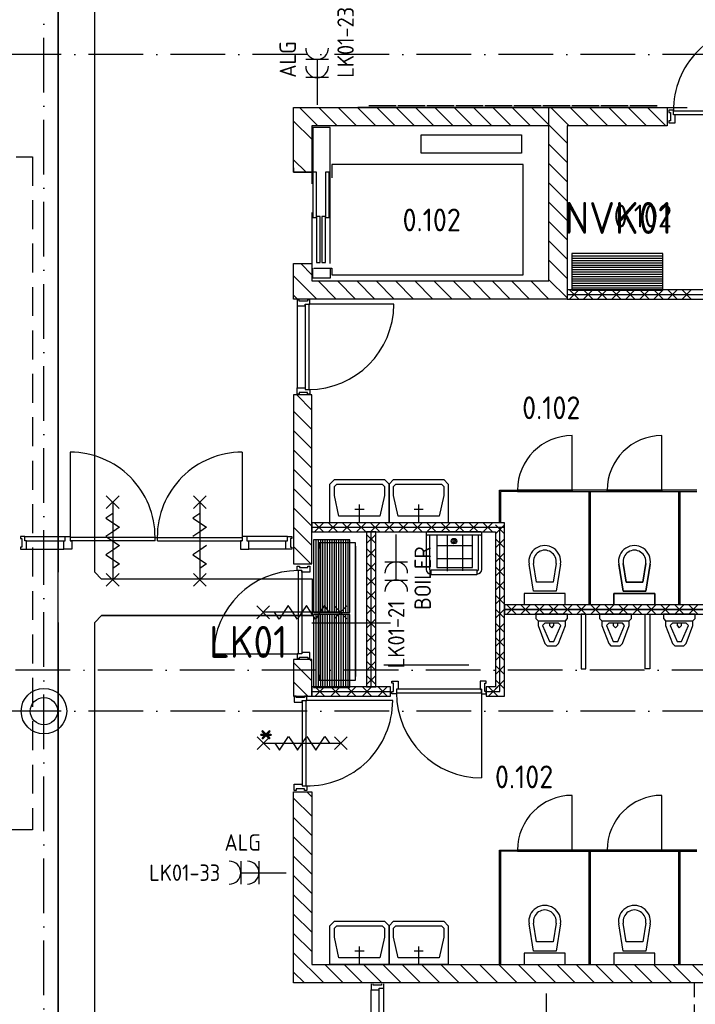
# Model space of a CAD drawing. Header units: millimetres. Extents: x 90707 to 259985, y -1262 to 84291.
# Tile 48 of 75: x 181079 to 188494, y 38393 to 49192. Entities that reach past the tile are written whole.
import ezdxf
from ezdxf.enums import TextEntityAlignment as Align

# ---------------------------------------------------------------- set-up
doc = ezdxf.new("R2010")
doc.units = ezdxf.units.MM
doc.header["$LTSCALE"] = 100
for name, pattern in [('B-SL0', [100000000.0, 0, -100000000.0]), ('DASHDOT', [9, 6, -1.5, 0, -1.5]), ('HIDDEN', [9.525, 6.35, -3.175]), ('HIDDEN2', [4.7625, 3.175, -1.5875])]:
    doc.linetypes.add(name, pattern=pattern)
doc.layers.get('0').update_dxf_attribs({"linetype": 'CONTINUOUS'})
for name, color, linetype in [('AANSLWCD', 3, 'CONTINUOUS'), ('ABNSLWCD_ATTRIB', 2, 'CONTINUOUS'), ('AL$1----_ALGEMEEN', 7, 'CONTINUOUS'), ('AL$7----_STRAMIEN', 1, 'DASHDOT'), ('AL$8----_HULPKOLOM', 2, 'CONTINUOUS'), ('AL$8----_HULPLIJNEN', 2, 'CONTINUOUS'), ('AL22----_BINNENWAND', 7, 'CONTINUOUS'), ('AL22----_CAMPINGWANDJE', 1, 'CONTINUOUS'), ('AL28----_KONSTRUKTIE', 3, 'CONTINUOUS'), ('AL32----_BINNENKOZ', 7, 'CONTINUOUS'), ('AL32----_DRAAIRICHTING', 1, 'CONTINUOUS'), ('AL65----_BEVEILIGING', 7, 'CONTINUOUS'), ('AL66----_TRANSPINST', 7, 'CONTINUOUS'), ('AL74----_INRSANITAIR', 7, 'CONTINUOUS'), ('ALL-----_REFLIJNEN', 8, 'CONTINUOUS'), ('ALXA1---_RASTER50', 12, 'CONTINUOUS'), ('ALXA7---_KALKZVUIL', 1, 'CONTINUOUS'), ('ALXAB---_PREFABBETON', 1, 'CONTINUOUS'), ('EB62205-_ATTRIB', 2, 'CONTINUOUS'), ('EB63505-_ATTRIB', 2, 'CONTINUOUS'), ('EL63505-_NOODVRL-KAST', 3, 'CONTINUOUS'), ('EL6441--_DATACOM', 3, 'CONTINUOUS'), ('FUNDERING', 3, 'CONTINUOUS'), ('KABELGOOT', 8, 'CONTINUOUS'), ('MAATV-SPARING', 1, 'CONTINUOUS'), ('VERDELER', 3, 'CONTINUOUS'), ('VOLGNUMMER', 7, 'CONTINUOUS')]:
    doc.layers.add(name, color=color, linetype=linetype)
doc.styles.add('1_8', font='ISO', dxfattribs={"height": 1.8})
doc.styles.add('2_0', font='iso', dxfattribs={"height": 200})
doc.styles.add('3_5', font='iso', dxfattribs={"height": 3.5})
doc.styles.get("Standard").update_dxf_attribs({"font": 'iso.shx'})

# ---------------------------------------------------------------- blocks, each defined once
blk = doc.blocks.new('ES3W2A')
for p, q in [((1.25, 2), (-1.25, 2)), ((0, 2), (0, -3)), ((1.25, 0), (-1.25, 0))]:
    blk.add_line(p, q)
for centre in [(0, 3.25), (0, 1.25)]:
    blk.add_arc(centre, 1.25, 180, 0)
at = {"style": '1_8'}
for tag, flags, p in [('VERMOGEN', 9, (-2.5, 5)), ('GROEP', 8, (0, 5)), ('SCHAK', 8, (2.5, 5)), ('GELIJK', 9, (5, 5)), ('KAST', 9, (7, 5)), ('TAL', 8, (2.5, 5))]:
    blk.add_attdef(tag, text='', height=1.8, rotation=90, dxfattribs=dict(at, flags=flags)).set_placement(p, align=Align.MIDDLE_CENTER)
at = {"style": '1_8', "width": 0.7, "flags": 8}
blk.add_attdef('DOEL', text='', height=1.8, rotation=90, dxfattribs=at).set_placement((-2.5, 5), align=Align.MIDDLE_LEFT)
at = {"style": '1_8', "flags": 9}
blk.add_attdef('M_CODE', text='', height=1.8, dxfattribs=at).set_placement((0, 0), align=Align.MIDDLE_CENTER)
blk = doc.blocks.new('ES111261')
for p, q in [((-5, 1.75), (5, 1.75)), ((-5, 1.5), (5, 1.5)), ((-5, 1.25), (5, 1.25)), ((-5, 1), (5, 1)), ((-5, 0.75), (5, 0.75)), ((-5, 0.5), (5, 0.5)), ((-5, 0.25), (5, 0.25)), ((-5, 0), (5, 0)), ((-5, -0.25), (5, -0.25)), ((-5, -0.5), (5, -0.5)), ((-5, -0.75), (5, -0.75)), ((-5, -1), (5, -1)), ((-5, -1.25), (5, -1.25)), ((-5, -1.5), (5, -1.5)), ((-5, -1.75), (5, -1.75)), ((-5, -2), (5, -2))]:
    blk.add_line(p, q)
blk.add_lwpolyline([(-5, -2), (5, -2), (5, 2), (-5, 2)], close=True)
for tag, height, style, flags, p in [('GROEPI', 1.8, '1_8', 9, (0, 9.5)), ('GROEP', 1.8, '1_8', 8, (0, 7.5)), ('CODE', 3.5, '3_5', 8, (0, 4.5)), ('M_CODE', 1.8, '1_8', 9, (0, 0)), ('KAST', 1.8, '1_8', 9, (0, -3.5)), ('VERMOGEN', 1.8, '1_8', 9, (0, -5.5)), ('DOEL', 1.8, '1_8', 9, (0, -7.5)), ('VERMOGENI', 1.8, '1_8', 9, (0, -9.5)), ('DOELI', 1.8, '1_8', 9, (0, -11.5))]:
    blk.add_attdef(tag, text='', height=height, dxfattribs=dict(style=style, flags=flags)).set_placement(p, align=Align.MIDDLE_CENTER)
at = {"style": '1_8', "flags": 9}
blk.add_attdef('RUIMTE', text='', height=1.8, dxfattribs=at).set_placement((0, -9.5), align=Align.MIDDLE)
blk = doc.blocks.new('EH100000')
at = {"linetype": 'ByBlock'}
for p, q in [((1, 0.5), (0, 0.5)), ((1, 0.5, 1), (0, 0.5, 1)), ((0, -0.5, 1), (1, -0.5, 1)), ((1, -0.5), (0, -0.5))]:
    blk.add_line(p, q, dxfattribs=at)
at = {"linetype": 'ByBlock', "invisible_edges": 15}
for points in [[(1, -0.5), (0, -0.5), (0, 0.5), (1, 0.5)], [(0, 0.5), (1, 0.5), (1, 0.5, 1), (0, 0.5, 1)], [(0, -0.5, 1), (1, -0.5, 1), (1, -0.5), (0, -0.5)]]:
    blk.add_3dface(points, dxfattribs=at)
at = {"linetype": 'ByBlock', "style": '2_0', "flags": 8}
blk.add_attdef('FUNCTIE', text='', height=0.5, dxfattribs=at).set_placement((0.5, 0), align=Align.MIDDLE)
at = {"linetype": 'ByBlock', "flags": 9}
blk.add_attdef('SCHOT', text='', height=0.5, dxfattribs=at).set_placement((0.5, 0), align=Align.MIDDLE)
blk = doc.blocks.new('EH100003')
blk.add_lwpolyline([(-1, -0.5), (0, -0.5), (0, 0.5), (-1, 0.5)])
at = {"style": '2_0', "flags": 9}
for tag in ['FUNCTIE', 'SCHOT']:
    blk.add_attdef(tag, text='', height=0.5, dxfattribs=at).set_placement((0, 0), align=Align.MIDDLE)
blk = doc.blocks.new('KG3III')
at = {"linetype": 'B-SL0'}
for p, q in [((-275, 200), (-275, -200)), ((275, -200), (275, 200)), ((-200, -275), (200, -275))]:
    blk.add_line(p, q, dxfattribs=at)
at = {"linetype": 'ByBlock'}
for points in [[(-275, 200), (0, 200), (0, 200), (275, 200)], [(-200, -275), (-200, -275), (-275, -200), (-275, -200)], [(275, -200), (275, -200), (200, -275), (200, -275)]]:
    blk.add_lwpolyline(points, dxfattribs=at)
at = {"flags": 3}
blk.add_attdef('HULPSTUK', (0, 0), '', height=1, rotation=270, dxfattribs=at)
blk = doc.blocks.new('EH100005')
blk.add_lwpolyline([(-1, -0.5), (0, -0.5), (0, 0.5), (-1, 0.5)])
at = {"style": '2_0', "flags": 9}
blk.add_attdef('HULPSTUK', text='', height=0.5, dxfattribs=at).set_placement((0, 0), align=Align.MIDDLE)
blk = doc.blocks.new('A$Cca306792')
at = {"layer": 'AL$1----_ALGEMEEN', "color": 8}
for p, q in [((96956, 49490), (93674, 49490)), ((94094, 49508), (93794, 49508)), ((94412, 49508), (94112, 49508)), ((94730, 49508), (94430, 49508)), ((95048, 49508), (94748, 49508)), ((95366, 49508), (95066, 49508)), ((95684, 49508), (95384, 49508)), ((96002, 49508), (95702, 49508)), ((96320, 49508), (96020, 49508)), ((96638, 49508), (96338, 49508)), ((96956, 49508), (96656, 49508))]:
    blk.add_line(p, q, dxfattribs=at)
at = {"layer": 'AL$1----_ALGEMEEN', "color": 8, "linetype": 'HIDDEN'}
blk.add_line((93794, 49490), (99048, 49490), dxfattribs=at)
at = {"layer": 'AL$7----_STRAMIEN', "color": 1}
for points in [[(90228, 5550), (90228, 78659)], [(146222, 50070), (3931, 50070)], [(135522, 43320), (3452, 43320)], [(146222, 42870), (2867, 42870)]]:
    blk.add_lwpolyline(points, dxfattribs=at)
at = {"layer": 'AL$8----_HULPKOLOM', "color": 8}
blk.add_circle((90228, 42870), 250, dxfattribs=at)
at = {"layer": 'AL$8----_HULPLIJNEN', "color": 8, "linetype": 'HIDDEN'}
for p, q in [((95768, 49290), (93168, 49290)), ((93168, 49290), (93168, 47590)), ((95768, 47590), (95768, 49290)), ((93168, 47590), (95768, 47590))]:
    blk.add_line(p, q, dxfattribs=at)
at = {"layer": 'AL22----_BINNENWAND', "color": 8}
for p, q in [((98284, 47490), (95968, 47490)), ((95968, 47490), (95968, 47390)), ((95968, 47390), (98284, 47390)), ((95282, 44935), (93168, 44935)), ((93168, 44935), (93168, 44835)), ((95282, 43035), (95282, 44935)), ((95282, 44885), (93168, 44885)), ((93168, 44835), (95182, 44835)), ((93868, 44835), (93768, 44835)), ((93768, 44835), (93768, 43135)), ((93868, 43135), (93868, 44835)), ((95182, 44835), (95182, 43135)), ((99118, 44035), (95282, 44035)), ((95282, 44035), (95282, 43935)), ((95282, 43985), (99118, 43985)), ((95282, 43985), (99118, 43985)), ((95282, 43935), (99118, 43935)), ((94031, 43835), (93168, 43835)), ((94031, 43135), (93168, 43135)), ((93168, 43135), (93168, 43035)), ((93768, 43135), (93868, 43135)), ((94031, 43035), (94031, 43135)), ((95182, 43135), (95081, 43135)), ((95081, 43135), (95081, 43035)), ((93168, 43035), (94031, 43035)), ((95081, 43035), (95282, 43035))]:
    blk.add_line(p, q, dxfattribs=at)
at = {"layer": 'AL22----_CAMPINGWANDJE', "color": 8}
for p, q in [((95226, 44935), (95226, 45292)), ((95226, 45292), (95424, 45292)), ((95424, 45279), (95239, 45279)), ((95239, 45279), (95239, 44935)), ((95424, 45292), (95424, 45279)), ((96024, 45292), (96024, 45279)), ((96408, 45292), (96024, 45292)), ((96024, 45279), (96408, 45279)), ((96210, 44035), (96210, 45279)), ((96210, 45279), (96223, 45279)), ((96223, 45279), (96223, 44035)), ((96408, 45279), (96408, 45292)), ((97008, 45292), (97008, 45279)), ((97392, 45292), (97008, 45292)), ((97008, 45279), (97392, 45279)), ((97194, 44035), (97194, 45279)), ((97194, 45279), (97207, 45279)), ((97207, 45279), (97207, 44035)), ((95239, 44935), (95226, 44935)), ((95226, 40090), (95226, 41346)), ((95226, 41346), (95424, 41346)), ((95424, 41333), (95239, 41333)), ((95239, 41333), (95239, 40090)), ((95424, 41346), (95424, 41333)), ((96024, 41346), (96024, 41333)), ((96408, 41346), (96024, 41346)), ((96024, 41333), (96408, 41333)), ((96210, 40090), (96210, 41333)), ((96210, 41333), (96223, 41333)), ((96223, 41333), (96223, 40090)), ((96408, 41333), (96408, 41346)), ((97008, 41346), (97008, 41333)), ((97392, 41346), (97008, 41346)), ((97008, 41333), (97392, 41333)), ((97194, 40090), (97194, 41333)), ((97194, 41333), (97207, 41333)), ((97207, 41333), (97207, 40090))]:
    blk.add_line(p, q, dxfattribs=at)
at = {"layer": 'AL28----_KONSTRUKTIE', "color": 8, "linetype": 'Continuous'}
for p, q in [((92968, 48780), (92968, 49490)), ((92968, 49490), (95468, 49490)), ((95468, 49490), (97068, 49490)), ((97068, 49490), (97068, 49290)), ((95768, 49290), (93168, 49290)), ((93168, 49290), (93168, 48780)), ((95768, 47590), (95768, 49290)), ((96918, 49290), (95968, 49290)), ((95968, 49290), (95968, 47390)), ((97068, 49290), (96918, 49290)), ((93168, 48780), (92968, 48780)), ((92968, 47390), (92968, 47780)), ((92968, 47780), (93168, 47780)), ((93168, 47780), (93168, 47590)), ((93168, 47590), (95768, 47590)), ((93168, 47390), (92968, 47390)), ((95968, 47390), (93168, 47390)), ((93168, 46340), (92968, 46340)), ((92968, 46340), (92968, 44485)), ((93168, 44485), (93168, 46340)), ((92968, 44485), (93168, 44485)), ((93168, 44485), (93168, 44485)), ((93168, 43436), (92968, 43436)), ((92968, 43436), (92968, 43035)), ((93168, 43035), (93168, 43436)), ((92968, 43035), (93168, 43035)), ((92968, 39890), (92968, 41985)), ((92968, 41985), (93168, 41985)), ((93168, 41985), (93168, 40090)), ((93168, 40090), (99118, 40090)), ((93168, 40090), (99118, 40090)), ((93168, 40090), (99118, 40090)), ((99318, 39890), (92968, 39890))]:
    blk.add_line(p, q, dxfattribs=at)
at = {"layer": 'AL28----_KONSTRUKTIE', "color": 8, "linetype": 'HIDDEN', "ltscale": 0.25}
blk.add_line((97364, 39890), (97364, 33360), dxfattribs=at)
at = {"layer": 'AL28----_KONSTRUKTIE', "color": 8}
blk.add_circle((90228, 42870), 150, dxfattribs=at)
at = {"layer": 'AL32----_BINNENKOZ', "color": 8}
for p, q in [((97086, 49460), (97086, 49435)), ((97136, 49460), (97086, 49460)), ((97136, 49409), (97136, 49460)), ((97086, 49435), (97102, 49435)), ((97102, 49435), (97102, 49343)), ((98050, 49449), (97136, 49449)), ((97153, 49409), (97136, 49409)), ((98050, 49409), (97136, 49409)), ((97153, 49321), (97153, 49409)), ((97102, 49343), (97086, 49343)), ((97086, 49343), (97086, 49321)), ((97086, 49321), (97153, 49321)), ((93027, 47382), (93005, 47382)), ((93005, 47382), (93005, 47315)), ((93005, 47315), (93093, 47315)), ((93027, 47366), (93027, 47382)), ((93119, 47366), (93027, 47366)), ((93093, 47332), (93093, 46398)), ((93093, 47315), (93093, 47332)), ((93093, 47332), (93144, 47332)), ((93144, 47382), (93119, 47382)), ((93119, 47382), (93119, 47366)), ((93133, 47332), (93133, 46398)), ((93144, 47332), (93144, 47382)), ((93005, 46348), (93005, 46415)), ((93005, 46415), (93093, 46415)), ((93027, 46348), (93005, 46348)), ((93119, 46364), (93027, 46364)), ((93027, 46364), (93027, 46348)), ((93093, 46415), (93093, 46398)), ((93093, 46398), (93144, 46398)), ((93119, 46348), (93119, 46364)), ((93144, 46348), (93119, 46348)), ((93144, 46398), (93144, 46348)), ((96024, 45292), (95424, 45292)), ((95424, 45292), (95424, 45279)), ((95424, 45279), (96024, 45279)), ((96024, 45279), (96024, 45292)), ((97008, 45292), (96408, 45292)), ((96408, 45292), (96408, 45279)), ((96408, 45279), (97008, 45279)), ((97008, 45279), (97008, 45292)), ((89969, 44787), (89969, 44762)), ((90019, 44787), (89969, 44787)), ((89969, 44762), (89985, 44762)), ((89985, 44762), (89985, 44670)), ((90019, 44787), (90461, 44787)), ((90019, 44736), (90019, 44787)), ((90036, 44736), (90019, 44736)), ((90036, 44736), (90444, 44736)), ((90036, 44648), (90036, 44736)), ((90444, 44648), (90444, 44736)), ((90444, 44736), (90461, 44736)), ((90461, 44787), (90517, 44787)), ((90461, 44736), (90461, 44787)), ((90461, 44787), (90517, 44787)), ((90517, 44787), (90517, 44736)), ((91447, 44776), (90517, 44776)), ((91447, 44736), (90517, 44736)), ((90517, 44736), (90534, 44736)), ((90534, 44736), (90534, 44648)), ((91472, 44776), (92402, 44776)), ((91472, 44736), (92402, 44736)), ((92402, 44736), (92385, 44736)), ((92385, 44736), (92385, 44648)), ((92458, 44787), (92402, 44787)), ((92402, 44787), (92402, 44736)), ((92458, 44787), (92402, 44787)), ((92899, 44787), (92458, 44787)), ((92458, 44733), (92458, 44787)), ((92475, 44733), (92458, 44733)), ((92882, 44733), (92475, 44733)), ((92475, 44648), (92475, 44733)), ((92882, 44648), (92882, 44736)), ((92882, 44736), (92899, 44736)), ((92899, 44736), (92899, 44787)), ((92899, 44787), (92949, 44787)), ((92949, 44762), (92933, 44762)), ((92933, 44762), (92933, 44670)), ((92949, 44787), (92949, 44762)), ((89985, 44670), (89969, 44670)), ((89969, 44670), (89969, 44648)), ((89969, 44648), (90036, 44648)), ((90036, 44648), (90444, 44648)), ((90534, 44648), (90444, 44648)), ((92385, 44648), (92475, 44648)), ((92882, 44648), (92475, 44648)), ((92949, 44648), (92882, 44648)), ((92933, 44670), (92949, 44670)), ((92949, 44670), (92949, 44648)), ((93007, 44461), (93032, 44461)), ((93007, 44411), (93007, 44461)), ((93058, 44411), (93007, 44411)), ((93018, 44411), (93018, 43497)), ((93032, 44461), (93032, 44445)), ((93032, 44445), (93124, 44445)), ((93058, 44411), (93058, 43497)), ((93058, 44394), (93058, 44411)), ((93146, 44394), (93058, 44394)), ((93124, 44445), (93124, 44461)), ((93124, 44461), (93146, 44461)), ((93146, 44461), (93146, 44394)), ((92088, 43497), (93018, 43497)), ((93058, 43497), (93007, 43497)), ((93007, 43497), (93007, 43447)), ((93007, 43447), (93032, 43447)), ((93032, 43447), (93032, 43463)), ((93032, 43463), (93124, 43463)), ((93146, 43514), (93058, 43514)), ((93058, 43514), (93058, 43497)), ((93124, 43463), (93124, 43447)), ((93124, 43447), (93146, 43447)), ((93146, 43447), (93146, 43514)), ((93956, 43377), (94890, 43377)), ((94047, 43177), (94047, 43199)), ((94047, 43199), (94114, 43199)), ((94114, 43199), (94114, 43111)), ((95081, 43199), (95014, 43199)), ((95014, 43199), (95014, 43111)), ((95081, 43177), (95081, 43199)), ((94063, 43177), (94047, 43177)), ((94063, 43085), (94063, 43177)), ((94114, 43111), (94097, 43111)), ((94097, 43111), (94097, 43060)), ((94097, 43111), (94097, 43071)), ((95031, 43111), (94097, 43111)), ((95014, 43111), (95031, 43111)), ((95031, 43111), (95031, 43060)), ((95031, 43071), (95031, 43111)), ((95065, 43085), (95065, 43177)), ((95065, 43177), (95081, 43177)), ((92995, 43035), (92973, 43035)), ((92973, 43035), (92973, 42968)), ((92995, 43019), (92995, 43035)), ((93087, 43019), (92995, 43019)), ((93061, 42968), (93061, 42985)), ((93061, 42985), (93112, 42985)), ((93061, 42985), (93061, 42051)), ((93112, 43035), (93087, 43035)), ((93087, 43035), (93087, 43019)), ((93101, 42985), (93101, 42051)), ((93112, 42985), (93112, 43035)), ((94047, 43060), (94047, 43085)), ((94047, 43085), (94063, 43085)), ((94097, 43060), (94047, 43060)), ((94097, 43071), (95031, 43071)), ((94097, 43071), (95031, 43071)), ((95031, 43060), (95081, 43060)), ((95081, 43085), (95065, 43085)), ((95081, 43060), (95081, 43085)), ((92973, 42968), (93061, 42968)), ((92973, 42001), (92973, 42068)), ((92973, 42068), (93061, 42068)), ((93087, 42017), (92995, 42017)), ((92995, 42017), (92995, 42001)), ((93061, 42068), (93061, 42051)), ((93061, 42051), (93112, 42051)), ((93087, 42001), (93087, 42017)), ((93112, 42051), (93112, 42001)), ((92995, 42001), (92973, 42001)), ((93112, 42001), (93087, 42001)), ((96024, 41346), (95424, 41346)), ((95424, 41346), (95424, 41333)), ((95424, 41333), (96024, 41333)), ((96024, 41333), (96024, 41346)), ((97008, 41346), (96408, 41346)), ((96408, 41346), (96408, 41333)), ((96408, 41333), (97008, 41333)), ((97008, 41333), (97008, 41346)), ((93818, 39880), (93818, 39813)), ((93840, 39864), (93840, 39880)), ((93932, 39864), (93840, 39864)), ((93932, 39880), (93932, 39864)), ((93957, 39830), (93957, 39880)), ((93818, 39458), (93818, 39813)), ((93818, 39813), (93906, 39813)), ((93906, 39813), (93906, 39830)), ((93906, 39830), (93957, 39830)), ((93906, 39458), (93906, 39813)), ((93957, 39441), (93957, 39830))]:
    blk.add_line(p, q, dxfattribs=at)
at = {"layer": 'AL32----_BINNENKOZ', "color": 8, "linetype": 'Continuous'}
blk.add_line((93005, 47315), (93005, 46415), dxfattribs=at)
at = {"layer": 'AL32----_BINNENKOZ', "color": 8}
for centre, radius, start, end in [((98053, 49462), 917, 89.65, 180.845), ((93018, 43481), 930, 90, 179.0142)]:
    blk.add_arc(centre, radius, start, end, dxfattribs=at)
at = {"layer": 'AL32----_DRAAIRICHTING', "color": 8}
for p, q in [((94067, 47332), (93133, 47332)), ((96024, 45292), (96024, 45892)), ((97008, 45292), (97008, 45892)), ((90517, 45710), (90517, 44776)), ((92402, 45710), (92402, 44776)), ((95424, 45292), (96024, 45292)), ((96408, 45292), (97008, 45292)), ((91937, 44836), (91862, 44786)), ((92012, 44886), (91937, 44836)), ((91447, 44736), (91447, 44776)), ((91447, 44776), (91472, 44776)), ((91472, 44736), (91472, 44776)), ((94055, 42985), (93101, 42985)), ((95031, 43071), (95031, 42137)), ((96024, 41346), (96024, 41946)), ((97008, 41346), (97008, 41946)), ((95424, 41346), (96024, 41346)), ((96408, 41346), (97008, 41346))]:
    blk.add_line(p, q, dxfattribs=at)
for centre, radius, start, end in [((93133, 47332), 934, 270, 0), ((96024, 45292), 600, 90, 180), ((97008, 45292), 600, 90, 180), ((90516, 44779), 931, 359.7902, 89.9639), ((92402, 44779), 931, 90.0361, 180.2098), ((93118, 42988), 937, 268.9685, 359.8177), ((95031, 43071), 934, 180, 270), ((96024, 41346), 600, 90, 180), ((97008, 41346), 600, 90, 180)]:
    blk.add_arc(centre, radius, start, end, dxfattribs=at)
at = {"layer": 'AL65----_BEVEILIGING', "color": 8, "linetype": 'Continuous'}
for p, q in [((91052, 45231), (90912, 45091)), ((90912, 45231), (91052, 45091)), ((90982, 45161), (90982, 44311)), ((92007, 45231), (91867, 45091)), ((91867, 45231), (92007, 45091)), ((91937, 45161), (91937, 44311)), ((90982, 45036), (90907, 44986)), ((91937, 45036), (91862, 44986)), ((90907, 44986), (91057, 44886)), ((91862, 44986), (92012, 44886)), ((90982, 44836), (90907, 44786)), ((91057, 44886), (90982, 44836)), ((90907, 44786), (91057, 44686)), ((90982, 44636), (90907, 44586)), ((91057, 44686), (90982, 44636)), ((91937, 44636), (91862, 44586)), ((92012, 44686), (91937, 44636)), ((90907, 44586), (91057, 44486)), ((91862, 44586), (92012, 44486)), ((91057, 44486), (90982, 44436)), ((92012, 44486), (91937, 44436)), ((91052, 44381), (90912, 44241)), ((90912, 44381), (91052, 44241)), ((92007, 44381), (91867, 44241)), ((91867, 44381), (92007, 44241)), ((92703, 43884), (92563, 44024)), ((92703, 44024), (92563, 43884)), ((93483, 43954), (92633, 43954)), ((92808, 43879), (92758, 43954)), ((92908, 44029), (92808, 43879)), ((92958, 43954), (92908, 44029)), ((93008, 43879), (92958, 43954)), ((93108, 44029), (93008, 43879)), ((93158, 43954), (93108, 44029)), ((93208, 43879), (93158, 43954)), ((93308, 44029), (93208, 43879)), ((93358, 43954), (93308, 44029)), ((93553, 43884), (93413, 44024)), ((93553, 44024), (93413, 43884)), ((92566, 42588), (92706, 42448)), ((92566, 42448), (92706, 42588)), ((92811, 42443), (92911, 42593)), ((92911, 42593), (92961, 42518)), ((93011, 42443), (93111, 42593)), ((93111, 42593), (93161, 42518)), ((93211, 42443), (93311, 42593)), ((93311, 42593), (93361, 42518)), ((93416, 42588), (93556, 42448)), ((93416, 42448), (93556, 42588)), ((92636, 42518), (93486, 42518)), ((92761, 42518), (92811, 42443)), ((92961, 42518), (93011, 42443)), ((93161, 42518), (93211, 42443))]:
    blk.add_line(p, q, dxfattribs=at)
at = {"layer": 'AL66----_TRANSPINST', "color": 8, "linetype": 'Continuous'}
for p, q in [((93368, 49270), (93178, 49270)), ((93178, 49270), (93178, 48780)), ((93368, 48780), (93368, 49270)), ((94368, 49190), (95468, 49190)), ((95468, 49190), (95468, 48990)), ((95468, 48990), (94368, 48990)), ((92968, 48830), (92968, 48780)), ((95488, 48865), (93388, 48865)), ((93388, 48865), (93388, 48720)), ((95488, 47655), (95488, 48865)), ((92968, 48780), (93168, 48780)), ((93218, 48780), (93178, 48780)), ((93218, 48285), (93218, 48780)), ((93358, 48780), (93318, 48780)), ((93358, 48285), (93358, 48780)), ((93368, 47780), (93368, 48780)), ((93178, 48285), (93218, 48285)), ((93258, 48295), (93218, 48295)), ((93258, 47790), (93258, 48295)), ((93318, 48295), (93278, 48295)), ((93318, 47790), (93318, 48295)), ((93318, 48285), (93358, 48285)), ((92968, 47730), (92968, 47780)), ((92968, 47780), (93168, 47780)), ((93218, 47790), (93258, 47790)), ((93278, 47790), (93318, 47790)), ((93178, 47620), (93178, 47730)), ((93188, 47730), (93388, 47730)), ((93368, 47730), (93368, 47620)), ((93388, 47730), (93388, 47655)), ((93388, 47655), (95488, 47655)), ((93368, 47620), (93178, 47620))]:
    blk.add_line(p, q, dxfattribs=at)
at = {"layer": 'AL66----_TRANSPINST', "color": 8}
for p, q in [((94368, 48990), (94368, 49190)), ((93178, 48780), (93178, 48285)), ((93318, 48780), (93318, 48285)), ((93218, 48295), (93218, 47790)), ((93278, 48295), (93278, 47790))]:
    blk.add_line(p, q, dxfattribs=at)
at = {"layer": 'AL74----_INRSANITAIR', "color": 8, "linetype": 'Continuous'}
for p, q in [((93365, 45360), (93415, 45410)), ((93365, 45235), (93365, 45360)), ((93415, 45410), (93965, 45410)), ((93415, 45335), (93440, 45360)), ((93440, 45360), (93940, 45360)), ((93940, 45360), (93965, 45335)), ((93965, 45410), (94015, 45360)), ((94015, 45360), (94065, 45410)), ((94015, 45360), (94015, 45235)), ((94015, 45235), (94015, 45360)), ((94065, 45410), (94615, 45410)), ((94065, 45335), (94090, 45360)), ((94090, 45360), (94590, 45360)), ((94590, 45360), (94615, 45335)), ((94615, 45410), (94665, 45360)), ((94665, 45360), (94665, 45235)), ((93415, 45235), (93415, 45335)), ((93965, 45335), (93965, 45235)), ((94065, 45235), (94065, 45335)), ((94615, 45335), (94615, 45235)), ((93365, 44935), (93365, 45235)), ((93465, 45010), (93415, 45235)), ((93965, 45235), (93915, 45010)), ((94015, 45235), (94015, 44935)), ((94015, 44935), (94015, 45235)), ((94115, 45010), (94065, 45235)), ((94615, 45235), (94565, 45010)), ((94665, 45235), (94665, 44935)), ((93640, 45085), (93740, 45085)), ((93690, 44935), (93690, 45135)), ((94290, 45085), (94390, 45085)), ((94340, 44935), (94340, 45135)), ((94015, 44935), (93365, 44935)), ((93915, 45010), (93465, 45010)), ((94665, 44935), (94015, 44935)), ((94565, 45010), (94115, 45010)), ((94541, 44796), (94541, 44444)), ((94651, 44794), (94651, 44405)), ((94820, 44791), (94820, 44409)), ((94929, 44444), (94929, 44794)), ((94541, 44686), (94929, 44686)), ((95674, 44610), (95674, 44610)), ((96658, 44610), (96658, 44610)), ((96758, 44610), (96758, 44610)), ((94541, 44543), (94929, 44543)), ((94541, 44444), (94929, 44444)), ((95549, 44435), (95549, 44435)), ((95599, 44185), (95552, 44482)), ((95634, 44285), (95601, 44490)), ((95848, 44490), (95815, 44285)), ((95897, 44482), (95849, 44185)), ((96533, 44435), (96533, 44435)), ((96583, 44185), (96536, 44482)), ((96536, 44482), (96583, 44185)), ((96618, 44285), (96585, 44490)), ((96585, 44490), (96618, 44285)), ((96832, 44490), (96799, 44285)), ((96799, 44285), (96832, 44490)), ((96881, 44482), (96833, 44185)), ((96833, 44185), (96881, 44482)), ((96883, 44435), (96883, 44435)), ((95815, 44285), (95634, 44285)), ((96799, 44285), (96618, 44285)), ((96618, 44285), (96799, 44285)), ((95849, 44185), (95599, 44185)), ((96833, 44185), (96583, 44185)), ((96583, 44185), (96833, 44185)), ((95949, 44160), (95499, 44160)), ((95499, 44160), (95499, 44035)), ((95949, 44035), (95949, 44160)), ((96933, 44160), (96483, 44160)), ((96483, 44160), (96483, 44035)), ((96483, 44035), (96483, 44160)), ((96483, 44160), (96933, 44160)), ((96933, 44035), (96933, 44160)), ((96933, 44160), (96933, 44035)), ((96933, 44035), (96483, 44035)), ((95625, 43935), (95625, 43885)), ((95975, 43935), (95625, 43935)), ((95625, 43885), (95650, 43860)), ((95650, 43860), (95650, 43810)), ((95650, 43860), (95650, 43860)), ((95650, 43860), (95950, 43860)), ((95950, 43860), (95975, 43885)), ((95950, 43810), (95950, 43860)), ((95975, 43885), (95975, 43935)), ((96325, 43935), (96325, 43885)), ((96675, 43935), (96325, 43935)), ((96325, 43885), (96350, 43860)), ((96350, 43860), (96350, 43810)), ((96350, 43860), (96350, 43860)), ((96350, 43860), (96650, 43860)), ((96650, 43860), (96675, 43885)), ((96650, 43810), (96650, 43860)), ((96675, 43885), (96675, 43935)), ((97025, 43935), (97025, 43885)), ((97375, 43935), (97025, 43935)), ((97025, 43885), (97050, 43860)), ((97050, 43860), (97050, 43810)), ((97050, 43860), (97050, 43860)), ((97050, 43860), (97350, 43860)), ((97350, 43860), (97375, 43885)), ((97350, 43810), (97350, 43860)), ((97375, 43885), (97375, 43935)), ((95650, 43810), (95725, 43610)), ((95725, 43835), (95700, 43810)), ((95700, 43810), (95775, 43635)), ((95700, 43810), (95700, 43810)), ((95875, 43835), (95725, 43835)), ((95775, 43835), (95775, 43810)), ((95775, 43810), (95800, 43785)), ((95800, 43785), (95825, 43810)), ((95825, 43810), (95825, 43835)), ((95825, 43635), (95900, 43810)), ((95900, 43810), (95875, 43835)), ((95875, 43610), (95950, 43810)), ((96350, 43810), (96425, 43610)), ((96425, 43835), (96400, 43810)), ((96400, 43810), (96475, 43635)), ((96400, 43810), (96400, 43810)), ((96575, 43835), (96425, 43835)), ((96475, 43835), (96475, 43810)), ((96475, 43810), (96500, 43785)), ((96500, 43785), (96525, 43810)), ((96525, 43810), (96525, 43835)), ((96525, 43635), (96600, 43810)), ((96600, 43810), (96575, 43835)), ((96575, 43610), (96650, 43810)), ((97050, 43810), (97125, 43610)), ((97125, 43835), (97100, 43810)), ((97100, 43810), (97175, 43635)), ((97100, 43810), (97100, 43810)), ((97275, 43835), (97125, 43835)), ((97175, 43835), (97175, 43810)), ((97175, 43810), (97200, 43785)), ((97200, 43785), (97225, 43810)), ((97225, 43810), (97225, 43835)), ((97225, 43635), (97300, 43810)), ((97300, 43810), (97275, 43835)), ((97275, 43610), (97350, 43810)), ((95775, 43635), (95825, 43635)), ((96475, 43635), (96525, 43635)), ((97175, 43635), (97225, 43635)), ((95725, 43610), (95725, 43610)), ((95725, 43610), (95750, 43585)), ((95750, 43585), (95850, 43585)), ((95850, 43585), (95875, 43610)), ((95850, 43585), (95850, 43585)), ((96425, 43610), (96425, 43610)), ((96425, 43610), (96450, 43585)), ((96450, 43585), (96550, 43585)), ((96550, 43585), (96575, 43610)), ((96550, 43585), (96550, 43585)), ((97125, 43610), (97125, 43610)), ((97125, 43610), (97150, 43585)), ((97150, 43585), (97250, 43585)), ((97250, 43585), (97275, 43610)), ((97250, 43585), (97250, 43585)), ((95674, 40664), (95674, 40664)), ((96658, 40664), (96658, 40664)), ((93365, 40515), (93415, 40565)), ((93365, 40390), (93365, 40515)), ((93415, 40565), (93965, 40565)), ((93415, 40490), (93440, 40515)), ((93440, 40515), (93940, 40515)), ((93940, 40515), (93965, 40490)), ((93965, 40565), (94015, 40515)), ((94015, 40515), (94065, 40565)), ((94015, 40515), (94015, 40390)), ((94015, 40390), (94015, 40515)), ((94065, 40565), (94615, 40565)), ((94065, 40490), (94090, 40515)), ((94090, 40515), (94590, 40515)), ((94590, 40515), (94615, 40490)), ((94615, 40565), (94665, 40515)), ((94665, 40515), (94665, 40390)), ((95599, 40239), (95552, 40536)), ((95634, 40339), (95601, 40544)), ((95848, 40544), (95815, 40339)), ((95897, 40536), (95849, 40239)), ((96583, 40239), (96536, 40536)), ((96618, 40339), (96585, 40544)), ((96832, 40544), (96799, 40339)), ((96881, 40536), (96833, 40239)), ((93365, 40090), (93365, 40390)), ((93415, 40390), (93415, 40490)), ((93465, 40165), (93415, 40390)), ((93965, 40390), (93915, 40165)), ((93965, 40490), (93965, 40390)), ((94015, 40390), (94015, 40090)), ((94015, 40090), (94015, 40390)), ((94065, 40390), (94065, 40490)), ((94115, 40165), (94065, 40390)), ((94615, 40390), (94565, 40165)), ((94615, 40490), (94615, 40390)), ((94665, 40390), (94665, 40090)), ((95549, 40489), (95549, 40489)), ((96533, 40489), (96533, 40489)), ((93690, 40090), (93690, 40290)), ((94340, 40090), (94340, 40290)), ((95815, 40339), (95634, 40339)), ((96799, 40339), (96618, 40339)), ((93640, 40240), (93740, 40240)), ((94290, 40240), (94390, 40240)), ((95949, 40214), (95499, 40214)), ((95499, 40214), (95499, 40089)), ((95849, 40239), (95599, 40239)), ((95949, 40089), (95949, 40214)), ((96933, 40214), (96483, 40214)), ((96483, 40214), (96483, 40089)), ((96833, 40239), (96583, 40239)), ((96933, 40089), (96933, 40214)), ((94015, 40090), (93365, 40090)), ((93915, 40165), (93465, 40165)), ((94665, 40090), (94015, 40090)), ((94565, 40165), (94115, 40165))]:
    blk.add_line(p, q, dxfattribs=at)
at = {"layer": 'AL74----_INRSANITAIR', "color": 8}
for p, q in [((94422, 44825), (94422, 44425)), ((95022, 44835), (94432, 44835)), ((94727, 44828), (94727, 44842)), ((95032, 44425), (95032, 44825)), ((95022, 44800), (94432, 44800)), ((94457, 44790), (94457, 44425)), ((94737, 44735), (94718, 44735)), ((94727, 44743), (94727, 44727)), ((94997, 44425), (94997, 44790)), ((94472, 44410), (94477, 44410)), ((94477, 44365), (94477, 44420)), ((94477, 44420), (94977, 44420)), ((94977, 44420), (94977, 44365)), ((94977, 44410), (94982, 44410)), ((94472, 44375), (94477, 44375)), ((94977, 44365), (94477, 44365)), ((94977, 44375), (94982, 44375)), ((96175, 43935), (96125, 43935)), ((96125, 43935), (96125, 43335)), ((96175, 43335), (96175, 43935)), ((96825, 43335), (96825, 43935)), ((96825, 43935), (96875, 43935)), ((96875, 43935), (96875, 43335)), ((96125, 43335), (96175, 43335)), ((96875, 43335), (96825, 43335))]:
    blk.add_line(p, q, dxfattribs=at)
for radius in [30, 20]:
    blk.add_circle((94727, 44735), radius, dxfattribs=at)
for centre, radius, start, end in [((94432, 44825), 10, 90, 180), ((95022, 44825), 10, 0, 90), ((94432, 44810), 10, 180, 270), ((94467, 44790), 10, 90, 180), ((94987, 44790), 10, 0, 90), ((95022, 44810), 10, 270, 0), ((94472, 44425), 50, 180, 270), ((94472, 44425), 15, 180, 270), ((94982, 44425), 15, 270, 0), ((94982, 44425), 50, 270, 0)]:
    blk.add_arc(centre, radius, start, end, dxfattribs=at)
at = {"layer": 'AL74----_INRSANITAIR', "color": 8, "linetype": 'Continuous'}
for centre, radius in [((95724, 44510), 175), ((95724, 44510), 125), ((96708, 44510), 175), ((96708, 44510), 175), ((96708, 44510), 125), ((96708, 44510), 125), ((95724, 40564), 175), ((96708, 40564), 175), ((95724, 40564), 125), ((96708, 40564), 125)]:
    blk.add_arc(centre, radius, 350.8673, 189.1327, dxfattribs=at)
at = {"layer": 'ALL-----_REFLIJNEN', "color": 8, "linetype": 'Continuous'}
for p, q in [((95968, 47440), (98284, 47440)), ((95232, 44885), (93168, 44885)), ((93818, 43135), (93818, 44835)), ((95232, 43085), (95232, 44885)), ((99118, 43985), (95282, 43985)), ((93168, 43085), (94031, 43085)), ((95081, 43085), (95232, 43085))]:
    blk.add_line(p, q, dxfattribs=at)
at = {"layer": 'ALXA1---_RASTER50', "color": 8}
blk.add_line((95768, 49290), (95768, 49490), dxfattribs=at)
at = {"layer": 'ALXA7---_KALKZVUIL', "color": 8}
for p, q in [((96096, 47490), (95996, 47390)), ((95996, 47490), (96096, 47390)), ((96250, 47490), (96150, 47390)), ((96150, 47490), (96250, 47390)), ((96404, 47490), (96304, 47390)), ((96304, 47490), (96404, 47390)), ((96559, 47490), (96459, 47390)), ((96459, 47490), (96559, 47390)), ((96713, 47490), (96613, 47390)), ((96613, 47490), (96713, 47390)), ((96868, 47490), (96768, 47390)), ((96768, 47490), (96868, 47390)), ((97022, 47490), (96922, 47390)), ((96922, 47490), (97022, 47390)), ((97176, 47490), (97076, 47390)), ((97076, 47490), (97176, 47390)), ((97331, 47490), (97231, 47390)), ((97231, 47490), (97331, 47390)), ((93196, 44835), (93296, 44935)), ((93296, 44835), (93196, 44935)), ((93350, 44835), (93450, 44935)), ((93450, 44835), (93350, 44935)), ((93504, 44835), (93604, 44935)), ((93604, 44835), (93504, 44935)), ((93659, 44835), (93759, 44935)), ((93759, 44835), (93659, 44935)), ((93813, 44835), (93913, 44935)), ((93913, 44835), (93813, 44935)), ((93968, 44835), (94068, 44935)), ((94068, 44835), (93968, 44935)), ((94122, 44835), (94222, 44935)), ((94222, 44835), (94122, 44935)), ((94277, 44835), (94377, 44935)), ((94377, 44835), (94277, 44935)), ((94431, 44835), (94531, 44935)), ((94531, 44835), (94431, 44935)), ((94586, 44835), (94686, 44935)), ((94686, 44835), (94586, 44935)), ((94740, 44835), (94840, 44935)), ((94840, 44835), (94740, 44935)), ((94894, 44835), (94994, 44935)), ((94994, 44835), (94894, 44935)), ((95049, 44835), (95149, 44935)), ((95149, 44835), (95049, 44935)), ((95182, 44914), (95282, 44814)), ((95182, 44814), (95282, 44914)), ((93868, 44808), (93768, 44708)), ((93868, 44708), (93768, 44808)), ((95182, 44760), (95282, 44660)), ((95182, 44660), (95282, 44760)), ((93868, 44653), (93768, 44553)), ((93868, 44553), (93768, 44653)), ((95182, 44605), (95282, 44505)), ((95182, 44505), (95282, 44605)), ((93868, 44499), (93768, 44399)), ((93868, 44399), (93768, 44499)), ((95182, 44451), (95282, 44351)), ((95182, 44351), (95282, 44451)), ((93868, 44344), (93768, 44244)), ((93868, 44244), (93768, 44344)), ((95182, 44296), (95282, 44196)), ((95182, 44196), (95282, 44296)), ((93868, 44190), (93768, 44090)), ((93868, 44090), (93768, 44190)), ((95182, 44142), (95282, 44042)), ((95182, 44042), (95282, 44142)), ((93868, 44035), (93768, 43935)), ((93868, 43935), (93768, 44035)), ((95182, 43988), (95282, 43888)), ((95182, 43888), (95282, 43988)), ((95309, 43935), (95409, 44035)), ((95409, 43935), (95309, 44035)), ((95462, 43935), (95562, 44035)), ((95562, 43935), (95462, 44035)), ((95616, 43935), (95716, 44035)), ((95716, 43935), (95616, 44035)), ((95769, 43935), (95869, 44035)), ((95869, 43935), (95769, 44035)), ((95923, 43935), (96023, 44035)), ((96023, 43935), (95923, 44035)), ((96076, 43935), (96176, 44035)), ((96176, 43935), (96076, 44035)), ((96230, 43935), (96330, 44035)), ((96330, 43935), (96230, 44035)), ((96383, 43935), (96483, 44035)), ((96483, 43935), (96383, 44035)), ((96537, 43935), (96637, 44035)), ((96637, 43935), (96537, 44035)), ((96690, 43935), (96790, 44035)), ((96790, 43935), (96690, 44035)), ((96843, 43935), (96943, 44035)), ((96943, 43935), (96843, 44035)), ((96997, 43935), (97097, 44035)), ((97097, 43935), (96997, 44035)), ((97150, 43935), (97250, 44035)), ((97250, 43935), (97150, 44035)), ((97304, 43935), (97404, 44035)), ((97404, 43935), (97304, 44035)), ((93868, 43881), (93768, 43781)), ((93868, 43781), (93768, 43881)), ((95182, 43833), (95282, 43733)), ((95182, 43733), (95282, 43833)), ((93868, 43726), (93768, 43626)), ((93868, 43626), (93768, 43726)), ((95182, 43679), (95282, 43579)), ((95182, 43579), (95282, 43679)), ((93868, 43572), (93768, 43472)), ((93868, 43472), (93768, 43572)), ((95182, 43524), (95282, 43424)), ((95182, 43424), (95282, 43524)), ((93868, 43417), (93768, 43317)), ((93868, 43317), (93768, 43417)), ((95182, 43370), (95282, 43270)), ((95182, 43270), (95282, 43370)), ((93868, 43262), (93768, 43162)), ((93868, 43162), (93768, 43262)), ((95182, 43215), (95282, 43115)), ((95182, 43115), (95282, 43215)), ((93305, 43135), (93205, 43035)), ((93205, 43135), (93305, 43035)), ((93477, 43135), (93377, 43035)), ((93377, 43135), (93477, 43035)), ((93650, 43135), (93550, 43035)), ((93550, 43135), (93650, 43035)), ((93822, 43135), (93722, 43035)), ((93722, 43135), (93822, 43035)), ((93995, 43135), (93895, 43035)), ((93895, 43135), (93995, 43035)), ((95208, 43135), (95108, 43035)), ((95108, 43135), (95208, 43035))]:
    blk.add_line(p, q, dxfattribs=at)
at = {"layer": 'ALXAB---_PREFABBETON', "color": 8}
for p, q in [((93233, 49290), (93033, 49490)), ((93445, 49290), (93245, 49490)), ((93657, 49290), (93457, 49490)), ((93869, 49290), (93669, 49490)), ((94081, 49290), (93881, 49490)), ((94293, 49290), (94093, 49490)), ((94505, 49290), (94305, 49490)), ((94718, 49290), (94518, 49490)), ((94930, 49290), (94730, 49490)), ((95142, 49290), (94942, 49490)), ((95354, 49290), (95154, 49490)), ((95566, 49290), (95366, 49490)), ((95968, 49100), (95578, 49490)), ((95990, 49290), (95790, 49490)), ((96202, 49290), (96002, 49490)), ((96415, 49290), (96215, 49490)), ((96627, 49290), (96427, 49490)), ((96839, 49290), (96639, 49490)), ((97051, 49290), (96851, 49490)), ((97068, 49484), (97063, 49490)), ((93168, 49142), (92968, 49342)), ((95968, 48887), (95768, 49087)), ((93106, 48780), (92968, 48918)), ((95968, 48675), (95768, 48875)), ((95968, 48463), (95768, 48663)), ((95968, 48251), (95768, 48451)), ((95968, 48039), (95768, 48239)), ((95968, 47827), (95768, 48027)), ((93168, 47657), (93046, 47780)), ((95968, 47615), (95768, 47815)), ((93223, 47390), (92968, 47645)), ((93436, 47390), (93236, 47590)), ((93648, 47390), (93448, 47590)), ((93860, 47390), (93660, 47590)), ((94072, 47390), (93872, 47590)), ((94284, 47390), (94084, 47590)), ((94496, 47390), (94296, 47590)), ((94708, 47390), (94508, 47590)), ((94920, 47390), (94720, 47590)), ((95133, 47390), (94933, 47590)), ((95345, 47390), (95145, 47590)), ((95557, 47390), (95357, 47590)), ((95769, 47390), (95569, 47590)), ((95968, 47402), (95768, 47602)), ((93011, 47390), (92968, 47433)), ((93168, 46172), (93001, 46340)), ((93168, 45960), (92968, 46160)), ((93168, 45748), (92968, 45948)), ((93168, 45536), (92968, 45736)), ((93168, 45323), (92968, 45523)), ((93168, 45111), (92968, 45311)), ((93168, 44899), (92968, 45099)), ((93168, 44687), (92968, 44887)), ((93158, 44485), (92968, 44675)), ((93168, 43414), (93147, 43436)), ((93168, 43202), (92968, 43402)), ((93123, 43035), (92968, 43190)), ((93168, 41717), (92968, 41917)), ((93168, 41929), (93112, 41985)), ((93168, 41505), (92968, 41705)), ((93168, 41293), (92968, 41493)), ((93168, 41081), (92968, 41281)), ((93168, 40869), (92968, 41069)), ((93168, 40657), (92968, 40857)), ((93168, 40444), (92968, 40644)), ((93168, 40232), (92968, 40432)), ((93299, 39890), (92968, 40220)), ((93511, 39890), (93311, 40090)), ((93723, 39890), (93523, 40090)), ((93935, 39890), (93735, 40090)), ((94147, 39890), (93947, 40090)), ((94359, 39890), (94159, 40090)), ((94572, 39890), (94372, 40090)), ((94784, 39890), (94584, 40090)), ((94996, 39890), (94796, 40090)), ((95208, 39890), (95008, 40090)), ((95420, 39890), (95220, 40090)), ((95632, 39890), (95432, 40090)), ((95844, 39890), (95644, 40090)), ((96056, 39890), (95856, 40090)), ((96269, 39890), (96069, 40090)), ((96481, 39890), (96281, 40090)), ((96693, 39890), (96493, 40090)), ((96905, 39890), (96705, 40090)), ((97117, 39890), (96917, 40090)), ((97329, 39890), (97129, 40090)), ((97541, 39890), (97341, 40090)), ((93087, 39890), (92968, 40008))]:
    blk.add_line(p, q, dxfattribs=at)
at = {"layer": 'FUNDERING', "color": 8, "linetype": 'HIDDEN2'}
for p, q in [((86113, 48950), (90101, 48950)), ((90101, 48950), (90101, 41568)), ((90101, 41568), (86113, 41568))]:
    blk.add_line(p, q, dxfattribs=at)
at = {"layer": 'KABELGOOT', "yscale": 400}
for name, p, xscale, zscale, rotation in [('EH100000', (90585, 55130), 10736.3484256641, 60, 270), ('EH100003', (93447, 44715, -3650), 60, 2600, 90), ('EH100000', (93446, 43249), 1432, 60, 90), ('EH100000', (90585, 43843), 5951.999999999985, 60, 270), ('EH100003', (93447, 43209, -3650), 60, 2600, 270)]:
    blk.add_blockref(name, p, dxfattribs=dict(at, xscale=xscale, zscale=zscale, rotation=rotation))
at = {"layer": 'KABELGOOT', "rotation": 90}
blk.add_blockref('KG3III', (90585, 44118), dxfattribs=at)
at = {"layer": 'KABELGOOT', "yscale": 400, "zscale": 60}
for name, p, xscale in [('EH100000', (90860, 44118), 2316.161180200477), ('EH100000', (90860, 44118), 2316.161180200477), ('EH100005', (93176, 44118), 60)]:
    blk.add_blockref(name, p, dxfattribs=dict(at, xscale=xscale))
at = {"layer": 'MAATV-SPARING', "color": 8}
blk.add_text('*', height=270, dxfattribs=at).set_placement((92582, 42504))
at = {"layer": 'VOLGNUMMER', "color": 252, "linetype": 'ByBlock'}
for tag, p in [('0.28', (16187, 74214)), ('0.16', (78893, 73105)), ('0.17', (62961, 72994)), ('0.29', (35887, 72529)), ('0.18', (53124, 64542)), ('0.701', (85482, 63517)), ('0.32', (36092, 63166)), ('0.30', (29366, 63128)), ('0.12', (90689, 63024)), ('0.29A', (33165, 62745)), ('0.30', (38191, 61494)), ('0.19', (61479, 61433)), ('0.27', (17657, 61363)), ('0.14', (89762, 60088)), ('0.33', (45869, 59450)), ('0.15', (73454, 57402)), ('0.25', (28058, 57013)), ('0.801', (112714, 57073)), ('0.18A', (61029, 56759)), ('0.26A', (36299, 54851)), ('0.20', (60895, 53506)), ('0.800', (90980, 50804)), ('0.25A', (73288, 48435)), ('0.300', (94483, 48257)), ('0.21', (58702, 48178)), ('0.24', (35041, 47783)), ('0.102', (87631, 47613)), ('0.26', (18559, 46119)), ('0.203', (95795, 46197)), ('0.802', (68387, 42721)), ('0.204', (95497, 42149)), ('0.07B', (66790, 38909)), ('0.702', (95327, 36513))]:
    blk.add_attdef(tag, text='', height=250, dxfattribs=at).set_placement(p, align=Align.MIDDLE_CENTER)
at = {"layer": 'VOLGNUMMER', "color": 8, "linetype": 'ByBlock'}
blk.add_attdef('0.600', text='', height=250, dxfattribs=at).set_placement((96800, 48300), align=Align.MIDDLE_CENTER)

msp = doc.modelspace()

# ---------------------------------------------------------------- block references
at = {"layer": 'AANSLWCD'}
ref = msp.add_blockref('ES3W2A', (184343, 48556), dxfattribs=dict(at, xscale=100, yscale=100, zscale=100))
ref.add_attrib('DOEL', 'ALG', dxfattribs={"layer": 'ABNSLWCD_ATTRIB', "color": 1, "height": 180, "rotation": 90, "style": '1_8', "flags": 8}).set_placement((184021, 48555), align=Align.MIDDLE_LEFT)
ref.add_attrib('GROEP', 'LK01-23', dxfattribs={"layer": 'ABNSLWCD_ATTRIB', "color": 1, "height": 180, "rotation": 90, "style": '1_8', "flags": 8}).set_placement((184656, 48555), align=Align.MIDDLE_LEFT)
ref = msp.add_blockref('ES3W2A', (185212, 43246), dxfattribs=dict(at, xscale=100, yscale=100, zscale=100, rotation=180))
ref.add_attrib('DOEL', 'BOILER', dxfattribs={"layer": 'ABNSLWCD_ATTRIB', "color": 1, "height": 180, "rotation": 90, "style": '1_8', "flags": 8}).set_placement((185502, 43415), align=Align.MIDDLE_RIGHT)
ref.add_attrib('GROEP', 'LK01-21', dxfattribs={"layer": 'ABNSLWCD_ATTRIB', "color": 1, "height": 180, "rotation": 90, "style": '1_8', "flags": 8}).set_placement((185212, 42821), align=Align.MIDDLE_RIGHT)
ref = msp.add_blockref('ES3W2A', (183705, 39836), dxfattribs=dict(at, xscale=100, yscale=100, zscale=100, rotation=90))
ref.add_attrib('DOEL', 'ALG', dxfattribs={"layer": 'ABNSLWCD_ATTRIB', "color": 1, "height": 180, "style": '1_8', "flags": 8}).set_placement((183726, 40167), align=Align.MIDDLE_RIGHT)
ref.add_attrib('GROEP', 'LK01-33', dxfattribs={"layer": 'ABNSLWCD_ATTRIB', "color": 1, "height": 180, "style": '1_8', "flags": 8}).set_placement((183280, 39836), align=Align.MIDDLE_RIGHT)
ref = msp.add_blockref('ES3W2A', (186859, 38212), dxfattribs=dict(at, xscale=100, yscale=100, zscale=100, rotation=180))
ref.add_attrib('DOEL', 'ALG', dxfattribs={"layer": 'ABNSLWCD_ATTRIB', "color": 1, "height": 180, "rotation": 90, "style": '1_8', "flags": 8}).set_placement((186555, 38215), align=Align.MIDDLE_RIGHT)
ref.add_attrib('GROEP', 'LK01-33', dxfattribs={"layer": 'ABNSLWCD_ATTRIB', "color": 1, "height": 180, "rotation": 90, "style": '1_8', "flags": 8}).set_placement((186859, 37787), align=Align.MIDDLE_RIGHT)
at = {"layer": 'EL63505-_NOODVRL-KAST'}
ref = msp.add_blockref('ES111261', (187638, 46426), dxfattribs=dict(at, xscale=100, yscale=100, zscale=100))
ref.add_attrib('CODE', 'NVK01', dxfattribs={"layer": 'EB63505-_ATTRIB', "color": 3, "height": 350, "style": '3_5', "flags": 8}).set_placement((187651, 47017), align=Align.MIDDLE_CENTER)
at = {"layer": 'EL6441--_DATACOM'}
ref = msp.add_blockref('A$Cca306792', (91118, -1262), dxfattribs=at)
ref.add_attrib('0.204', '0.102', dxfattribs={"layer": 'VOLGNUMMER', "color": 252, "linetype": 'ByBlock', "height": 250}).set_placement((186615, 40887), align=Align.MIDDLE_CENTER)
ref.add_attrib('0.300', '0.102', dxfattribs={"layer": 'VOLGNUMMER', "color": 252, "linetype": 'ByBlock', "height": 250}).set_placement((185601, 46995), align=Align.MIDDLE_CENTER)
ref.add_attrib('0.600', '0.102', dxfattribs={"layer": 'VOLGNUMMER', "color": 8, "linetype": 'ByBlock', "height": 250}).set_placement((187918, 47038), align=Align.MIDDLE_CENTER)
ref.add_attrib('0.203', '0.102', dxfattribs={"layer": 'VOLGNUMMER', "color": 252, "linetype": 'ByBlock', "height": 250}).set_placement((186913, 44935), align=Align.MIDDLE_CENTER)
at = {"layer": 'VERDELER', "xscale": 80, "yscale": 100, "zscale": 100, "rotation": 270}
msp.add_blockref('ES111261', (184504, 43088), dxfattribs=at)
at = {"layer": 'VERDELER'}
ref = msp.add_blockref('ES111261', (184504, 42267), dxfattribs=dict(at, xscale=80, yscale=100, zscale=100, rotation=270))
ref.add_attrib('CODE', 'LK01', dxfattribs={"layer": 'EB62205-_ATTRIB', "color": 3, "height": 350, "style": '3_5', "flags": 8}).set_placement((183588, 42367), align=Align.MIDDLE_CENTER)

doc.saveas('drawing.dxf')
